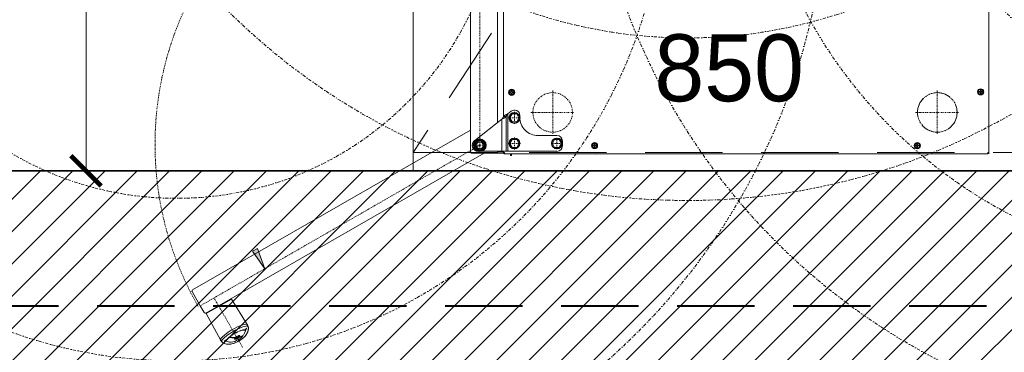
# Model space of a CAD drawing. Header units: millimetres. Extents: x -740 to 33545, y 5178 to 22494.
# Tile 112 of 256: x 9026 to 9187, y 10373 to 10427. Entities that reach past the tile are written whole.
import ezdxf

# ---------------------------------------------------------------- set-up
doc = ezdxf.new("R2010")
doc.units = ezdxf.units.MM
doc.header["$MEASUREMENT"] = 0
for name, pattern in [('DASHDOT', [1, 0.5, -0.25, 0, -0.25]), ('DASHDOT2', [0.5, 0.25, -0.125, 0, -0.125]), ('DASHED', [19.05, 12.7, -6.35]), ('DIVIDE2', [0.625, 0.25, -0.125, 0, -0.125, 0, -0.125]), ('HIDDEN2', [4.7625, 3.175, -1.5875])]:
    doc.linetypes.add(name, pattern=pattern)
doc.layers.get('Defpoints').update_dxf_attribs({"color": 252})
doc.layers.add('## went NIEWID', color=51, linetype='DASHDOT', lineweight=15, plot=False)
for name, color, linetype, lineweight in [('_IS_Nawiew', 5, 'Continuous', 20), ('_IS_POZA_ZAKRESEM', 2, 'DASHED', 40), ('_IS_Wywiew', 1, 'Continuous', 20), ('A_istniejące ściany', 252, 'Continuous', 35), ('A_wyposażenie', 252, 'Continuous', 9), ('l.wypełnien', 252, 'Continuous', 5), ('wymiarowanie', 252, 'Continuous', 9)]:
    doc.layers.add(name, color=color, linetype=linetype, lineweight=lineweight)
doc.layers.add('TECHNOLOGIA KUCHNI', color=252, linetype='Continuous')
doc.layers.add('Wymiary mebli mm', color=252, linetype='Continuous')
doc.styles.add('styl2', font='simplex.shx')
doc.dimstyles.new('Skala 1-50', dxfattribs={"dimtxt": 12, "dimasz": 5, "dimexe": 1, "dimexo": 1, "dimgap": 1.5, "dimtad": 1, "dimdec": 1, "dimrnd": 0.5, "dimtxsty": 'styl2', "dimblk": 'ARCHTICK', "dimcen": 5, "dimadec": 0, "dimazin": 0, "dimtfac": 1, "dimtdec": 1, "dimtmove": 1, "dimatfit": 3, "dimldrblk": 'ARCHTICK', "dimfxl": 0, "dimlwd": -1, "dimlwe": -1, "dimarcsym": 0})
doc.dimstyles.new('Wymiary elementów w mm', dxfattribs={"dimscale": 0.5, "dimtxt": 14, "dimasz": 20, "dimexe": 0, "dimexo": 1, "dimgap": 3, "dimtad": 1, "dimdec": 0, "dimlfac": 10, "dimtxsty": 'Standard', "dimblk": 'OBLIQUE', "dimcen": 5, "dimse1": 1, "dimse2": 1, "dimsd1": 1, "dimsd2": 1, "dimclrd": 256, "dimclre": 256, "dimclrt": 252, "dimadec": 0, "dimazin": 0, "dimtfac": 1, "dimtdec": 0, "dimtmove": 0, "dimatfit": 3, "dimldrblk": 'OBLIQUE', "dimfxl": 0, "dimlwd": -1, "dimlwe": -1, "dimarcsym": 0})

# ---------------------------------------------------------------- blocks, each defined once
blk = doc.blocks.new('_ArchTick')
at = {"color": 0, "linetype": 'ByBlock', "const_width": 0.15}
blk.add_lwpolyline([(-0.5, -0.5), (0.5, 0.5)], dxfattribs=at)
blk = doc.blocks.new('*D1292')
at = {"layer": 'Defpoints', "color": 0}
for p in [(9021.46, 10794.52), (9036.45, 10794.52), (9028.53, 10402.52)]:
    blk.add_point(p, dxfattribs=at)
at = {"layer": 'wymiarowanie', "color": 0}
for p, q in [((9031.45, 10794.52), (9037.45, 10794.52)), ((9036.45, 10402.52), (9036.45, 10794.52)), ((9031.45, 10402.52), (9037.45, 10402.52))]:
    blk.add_line(p, q, dxfattribs=at)
at = {"layer": 'wymiarowanie', "color": 0, "xscale": 5, "yscale": 5, "zscale": 5}
for p, rotation in [((9036.45, 10794.52), 90), ((9036.45, 10402.52), 270)]:
    blk.add_blockref('_ArchTick', p, dxfattribs=dict(at, rotation=rotation))
at = {"layer": 'wymiarowanie', "color": 0, "insert": (9028.65, 10598.52), "char_height": 12, "attachment_point": 5, "rotation": 90, "style": 'styl2'}
blk.add_mtext('392', dxfattribs=at)
blk = doc.blocks.new('*D1124')
at = {"layer": 'Defpoints', "color": 0}
for p in [(7617.6, 413.62), (7707.3, 413.62), (7707.3, 403.98)]:
    blk.add_point(p, dxfattribs=at)
at = {"layer": 'Wymiary mebli mm', "color": 252, "insert": (7662.45, 410.98), "char_height": 11, "attachment_point": 5}
blk.add_mtext('897', dxfattribs=at)
blk = doc.blocks.new('_Oblique')
at = {"color": 0, "linetype": 'ByBlock', "lineweight": -2}
blk.add_line((-0.5, -0.5), (0.5, 0.5), dxfattribs=at)
blk = doc.blocks.new('*D1125')
at = {"layer": 'Defpoints', "color": 0}
for p in [(7707.3, 447.67), (7650.96, 362.69), (7700.26, 362.69)]:
    blk.add_point(p, dxfattribs=at)
at = {"layer": 'Wymiary mebli mm', "color": 252, "insert": (7693.26, 405.18), "char_height": 11, "attachment_point": 5, "rotation": 90}
blk.add_mtext('850', dxfattribs=at)
blk = doc.blocks.new('erdrrer')
at = {"layer": '## went NIEWID'}
for radius in [100, 75, 50]:
    blk.add_circle((341353.74, 163309.62), radius, dxfattribs=at)
blk = doc.blocks.new('heether5')
at = {"layer": '## went NIEWID'}
for radius in [100, 75, 50]:
    blk.add_circle((341463.05, 163171.59), radius, dxfattribs=at)
blk = doc.blocks.new('ADWSAFSGDG')
at = {"layer": 'TECHNOLOGIA KUCHNI', "linetype": 'Continuous', "lineweight": 13}
blk.add_hatch(color=8, dxfattribs=at).paths.add_polyline_path([(7726.21, 328.92), (7723.31, 326.9), (7722.89, 327.71)])
at = {"layer": 'TECHNOLOGIA KUCHNI', "color": 8, "linetype": 'DIVIDE2', "lineweight": 13}
blk.add_line((7707.3, 447.85), (7622.6, 447.85), dxfattribs=at)
at = {"layer": 'TECHNOLOGIA KUCHNI', "color": 8, "linetype": 'Continuous', "lineweight": 13}
for p, q in [((7622.78, 447.85), (7707.12, 447.85)), ((7696.83, 446.56), (7696.83, 446.44)), ((7697.07, 446.56), (7696.83, 446.56)), ((7697.07, 446.44), (7696.83, 446.44)), ((7697.07, 446.8), (7697.07, 446.56)), ((7697.19, 446.8), (7697.07, 446.8)), ((7697.07, 446.44), (7697.07, 446.2)), ((7697.19, 446.56), (7697.19, 446.8)), ((7697.43, 446.56), (7697.19, 446.56)), ((7697.19, 446.2), (7697.19, 446.44)), ((7697.19, 446.44), (7697.43, 446.44)), ((7697.43, 446.44), (7697.43, 446.56)), ((7707.12, 447.67), (7707.12, 447.85)), ((7707.3, 447.67), (7707.12, 447.67)), ((7707.3, 447.67), (7707.3, 368.3)), ((7697.07, 446.2), (7697.19, 446.2)), ((7705.9, 436.14), (7705.66, 436.14)), ((7705.66, 436.14), (7705.66, 436.02)), ((7705.9, 436.02), (7705.66, 436.02)), ((7706.02, 436.38), (7705.9, 436.38)), ((7705.9, 436.38), (7705.9, 436.14)), ((7705.9, 436.02), (7705.9, 435.78)), ((7705.9, 435.78), (7706.02, 435.78)), ((7706.02, 436.14), (7706.02, 436.38)), ((7706.25, 436.14), (7706.02, 436.14)), ((7706.02, 436.02), (7706.25, 436.02)), ((7706.02, 435.78), (7706.02, 436.02)), ((7706.25, 436.02), (7706.25, 436.14)), ((7706.02, 383.38), (7705.9, 383.38)), ((7705.9, 383.38), (7705.9, 383.14)), ((7706.02, 383.14), (7706.02, 383.38)), ((7707.3, 383.45), (7707.35, 383.45)), ((7707.35, 383.45), (7707.3, 382.6)), ((7705.9, 383.14), (7705.66, 383.14)), ((7705.66, 383.14), (7705.66, 383.02)), ((7705.9, 383.02), (7705.66, 383.02)), ((7705.9, 383.02), (7705.9, 382.78)), ((7705.9, 382.78), (7706.02, 382.78)), ((7706.25, 383.14), (7706.02, 383.14)), ((7706.02, 383.02), (7706.25, 383.02)), ((7706.02, 382.78), (7706.02, 383.02)), ((7706.25, 383.02), (7706.25, 383.14)), ((7704.31, 376.9), (7704.31, 373.8)), ((7704.96, 377.27), (7705.61, 377.65)), ((7704.96, 376.52), (7704.96, 377.27)), ((7706.01, 377.79), (7705.21, 377.79)), ((7705.61, 377.65), (7706.25, 377.27)), ((7706.25, 377.27), (7706.25, 376.52)), ((7706.9, 364), (7706.9, 376.9)), ((7705.61, 376.15), (7704.96, 376.52)), ((7706.25, 376.52), (7705.61, 376.15)), ((7700.77, 370.29), (7701.42, 370.66)), ((7701.32, 370.81), (7701.02, 370.81)), ((7701.42, 370.66), (7702.06, 370.29)), ((7704.96, 370.29), (7705.61, 370.66)), ((7705.61, 370.66), (7706.25, 370.29)), ((7697.15, 369.52), (7696.91, 369.52)), ((7696.91, 369.52), (7696.91, 369.4)), ((7697.15, 369.4), (7696.91, 369.4)), ((7697.27, 369.76), (7697.15, 369.76)), ((7697.15, 369.76), (7697.15, 369.52)), ((7697.15, 369.4), (7697.15, 369.17)), ((7697.15, 369.17), (7697.27, 369.17)), ((7697.27, 369.52), (7697.27, 369.76)), ((7697.51, 369.52), (7697.27, 369.52)), ((7697.27, 369.4), (7697.51, 369.4)), ((7697.27, 369.17), (7697.27, 369.4)), ((7697.51, 369.4), (7697.51, 369.52)), ((7700.73, 368.82), (7700.31, 369.36)), ((7706.9, 368.82), (7700.73, 368.82)), ((7700.77, 369.54), (7700.77, 370.29)), ((7701.42, 369.16), (7700.77, 369.54)), ((7702.06, 369.54), (7701.42, 369.16)), ((7702.06, 370.29), (7702.06, 369.54)), ((7704.96, 369.54), (7704.96, 370.29)), ((7705.61, 369.16), (7704.96, 369.54)), ((7706.25, 369.54), (7705.61, 369.16)), ((7706.25, 370.29), (7706.25, 369.54)), ((7707.61, 369.44), (7707.3, 369.44)), ((7707.61, 369.25), (7707.3, 369.25)), ((7707.61, 369.25), (7707.61, 369.44)), ((7701.2, 368.12), (7652.43, 368.12)), ((7702.21, 367.12), (7653.03, 367.12)), ((7706.9, 368.56), (7701.18, 368.56)), ((7701.18, 368.56), (7701.18, 368.12)), ((7706.9, 367.87), (7701.63, 367.87)), ((7701.63, 367.87), (7705.12, 363.39)), ((7707.12, 368.12), (7706.9, 368.12)), ((7707.12, 367.12), (7706.9, 367.12)), ((7707, 367.12), (7707, 368.12)), ((7707.12, 368.3), (7707.3, 368.3)), ((7707.12, 368.12), (7707.12, 368.3)), ((7707.12, 362.93), (7707.12, 367.12)), ((7707.2, 368.14), (7707.2, 365.04)), ((7707.12, 366.92), (7707.12, 362.93)), ((7707.2, 365.04), (7707.2, 362.93)), ((7707.2, 364.97), (7733.49, 319.25)), ((7703.37, 362.73), (7653.03, 362.73)), ((7703.43, 362.73), (7703.37, 362.73)), ((7707.01, 362.73), (7703.43, 362.73)), ((7703.43, 362.73), (7729.69, 317.06)), ((7707.04, 362.76), (7707.04, 362.76)), ((7707.04, 362.75), (7707.04, 362.75)), ((7707.05, 362.77), (7707.05, 362.77)), ((7707.06, 362.78), (7707.06, 362.78)), ((7707.07, 362.81), (7707.07, 362.81)), ((7707.07, 362.8), (7707.07, 362.8)), ((7707.08, 362.83), (7707.08, 362.83)), ((7707.09, 362.85), (7707.09, 362.85)), ((7707.2, 362.93), (7707.12, 362.93)), ((7735.37, 326.04), (7731.18, 323.45)), ((7735.41, 326.06), (7735.37, 326.04)), ((7736.04, 326.22), (7735.95, 326.22)), ((7735.99, 326.22), (7735.99, 326.22)), ((7736.03, 326.22), (7735.99, 326.22)), ((7735.99, 326.22), (7736.04, 326.22)), ((7735.99, 325.88), (7736.02, 325.9)), ((7736.1, 325.81), (7735.99, 325.88)), ((7736.07, 326.22), (7736.03, 326.22)), ((7736.07, 326.22), (7736.04, 326.22)), ((7736.32, 325.66), (7736.35, 325.67)), ((7737.3, 325.09), (7737.14, 325.4)), ((7737.25, 325.31), (7737.22, 325.3)), ((7733.58, 319.3), (7731.18, 323.45)), ((7737.23, 324.8), (7737.2, 324.77)), ((7737.23, 324.8), (7737.23, 324.8)), ((7737.47, 324.44), (7737.45, 324.43)), ((7737.47, 324.44), (7737.45, 324.43)), ((7737.51, 324.64), (7737.49, 324.62)), ((7737.57, 324.27), (7737.55, 324.26)), ((7737.56, 323.88), (7737.55, 324.26)), ((7737.62, 324.4), (7737.67, 324.43)), ((7737.25, 323.35), (7737.39, 323.17)), ((7737.39, 323.17), (7737.37, 323.16)), ((7737.39, 323.17), (7737.37, 323.16)), ((7737.45, 323.05), (7737.48, 323.07)), ((7737.48, 323.07), (7737.45, 323.05)), ((7738.08, 322.69), (7738.09, 322.7)), ((7738.1, 322.55), (7738.08, 322.69)), ((7738.12, 322.29), (7738.09, 322.27)), ((7738.09, 322.27), (7738.12, 322.29)), ((7738.31, 321.97), (7738.38, 322.08)), ((7738.41, 322.12), (7738.36, 322.05)), ((7738.38, 322.08), (7738.41, 322.12)), ((7738.38, 322.08), (7738.4, 322.11)), ((7738.38, 322.08), (7738.38, 322.08)), ((7738.4, 322.11), (7738.42, 322.15)), ((7738.54, 322.49), (7738.41, 322.12)), ((7738.42, 322.15), (7738.41, 322.12)), ((7733.58, 319.3), (7737.91, 321.63)), ((7737.91, 321.63), (7737.96, 321.66)), ((7733.42, 318.98), (7732.29, 318.33)), ((7733.42, 319.37), (7733.44, 319.34)), ((7733.43, 319.12), (7733.43, 319.12)), ((7733.46, 319.15), (7733.46, 319.15)), ((7733.48, 319.18), (7733.47, 319.18)), ((7733.47, 319.17), (7733.47, 319.17)), ((7733.48, 319.19), (7733.48, 319.19)), ((7733.49, 319.22), (7733.49, 319.22)), ((7733.49, 319.2), (7733.49, 319.2)), ((7729.69, 317.05), (7729.68, 317.07)), ((7729.7, 317.04), (7729.69, 317.05)), ((7729.72, 317.02), (7729.7, 317.04)), ((7729.73, 317.01), (7729.72, 317.02)), ((7729.75, 316.99), (7729.73, 317.01)), ((7729.77, 316.98), (7729.75, 316.99)), ((7729.78, 316.97), (7729.77, 316.98)), ((7732.29, 318.33), (7729.96, 316.99))]:
    blk.add_line(p, q, dxfattribs=at)
at = {"layer": 'TECHNOLOGIA KUCHNI', "color": 8, "linetype": 'DASHDOT2', "lineweight": 13}
for p, q in [((7700.51, 435.79), (7700.51, 442.94)), ((7696.93, 439.37), (7703.76, 439.37)), ((7703.76, 439.37), (7704.08, 439.37)), ((7700.51, 372.62), (7700.51, 379.77)), ((7704.68, 376.9), (7706.53, 376.9)), ((7705.61, 375.97), (7705.61, 377.82)), ((7696.93, 376.2), (7704.08, 376.2)), ((7701.42, 368.93), (7701.42, 370.9)), ((7705.61, 368.93), (7705.61, 370.9)), ((7700.43, 369.91), (7702.4, 369.91)), ((7704.62, 369.91), (7706.59, 369.91)), ((7704.75, 364.23), (7652.83, 364.23)), ((7704.75, 364.23), (7705.91, 364.23)), ((7705.91, 364.23), (7705.91, 365.38)), ((7705.91, 363.07), (7705.91, 364.23)), ((7705.91, 364.23), (7707.06, 364.23)), ((7705.91, 364.23), (7732.29, 318.33)), ((7731.12, 320.65), (7739.18, 325.3))]:
    blk.add_line(p, q, dxfattribs=at)
at = {"layer": 'TECHNOLOGIA KUCHNI', "color": 8, "linetype": 'Continuous', "lineweight": 13}
for points in [[(7700.73, 368.82), (7700.78, 368.72), (7700.83, 368.63), (7700.88, 368.54), (7700.93, 368.46), (7700.98, 368.38), (7701.03, 368.3), (7701.08, 368.24), (7701.13, 368.18), (7701.18, 368.12)], [(7700.73, 368.82), (7700.81, 368.76), (7700.88, 368.71), (7700.96, 368.67), (7701.03, 368.62), (7701.11, 368.59), (7701.18, 368.56)], [(7701.18, 368.56), (7701.23, 368.51), (7701.28, 368.45), (7701.33, 368.38), (7701.38, 368.3), (7701.43, 368.22), (7701.48, 368.14), (7701.53, 368.05), (7701.58, 367.96), (7701.63, 367.87)], [(7701.18, 368.12), (7701.26, 368.1), (7701.33, 368.06), (7701.41, 368.02), (7701.48, 367.97), (7701.55, 367.92), (7701.63, 367.87)], [(7707.01, 362.73), (7707.01, 362.73), (7707.02, 362.73), (7707.03, 362.74), (7707.04, 362.75), (7707.04, 362.76), (7707.05, 362.77), (7707.06, 362.78), (7707.07, 362.8), (7707.07, 362.81), (7707.08, 362.83)], [(7707.08, 362.83), (7707.09, 362.85), (7707.1, 362.87), (7707.1, 362.89), (7707.12, 362.93)], [(7736.2, 323.58), (7736, 323.94), (7735.82, 324.31), (7735.66, 324.68), (7735.52, 325.02), (7735.42, 325.32), (7735.36, 325.58), (7735.32, 325.79), (7735.32, 325.94), (7735.36, 326.03)], [(7735.63, 326.05), (7735.57, 326.07), (7735.5, 326.07), (7735.43, 326.06), (7735.36, 326.03)], [(7735.36, 326.03), (7735.36, 326.03), (7735.37, 326.04), (7735.37, 326.04)], [(7735.64, 326.07), (7735.56, 326.08), (7735.47, 326.08), (7735.37, 326.04)], [(7735.99, 326.22), (7735.86, 326.22), (7735.66, 326.18), (7735.41, 326.06)], [(7735.63, 326.05), (7735.6, 325.95), (7735.62, 325.78), (7735.68, 325.56), (7735.77, 325.31), (7735.88, 325.03), (7736.01, 324.73), (7736.15, 324.41), (7736.31, 324.08), (7736.5, 323.75)], [(7735.64, 326.07), (7735.63, 326.06), (7735.63, 326.06), (7735.63, 326.05)], [(7735.95, 326.22), (7735.86, 326.2), (7735.76, 326.16), (7735.64, 326.07)], [(7735.99, 325.89), (7735.99, 325.89), (7735.99, 325.89), (7735.99, 325.88)], [(7736.02, 325.9), (7736.13, 325.83), (7736.24, 325.75), (7736.35, 325.67)], [(7737.14, 325.4), (7736.8, 325.59), (7736.42, 325.76), (7736.02, 325.9)], [(7736.04, 326.22), (7736.39, 326.17), (7736.7, 326.06), (7736.98, 325.91), (7737.26, 325.69), (7737.53, 325.41), (7737.79, 325.06), (7738.05, 324.65)], [(7738.08, 324.67), (7738.03, 324.76), (7737.95, 324.89), (7737.87, 325.01), (7737.79, 325.12), (7737.71, 325.22), (7737.63, 325.32), (7737.54, 325.42), (7737.44, 325.52), (7737.34, 325.63), (7737.22, 325.74), (7737.07, 325.85), (7736.9, 325.96), (7736.73, 326.05), (7736.57, 326.11), (7736.41, 326.16), (7736.27, 326.19), (7736.14, 326.21), (7736.07, 326.22)], [(7736.32, 325.66), (7736.21, 325.74), (7736.1, 325.81)], [(7736.82, 323.94), (7736.69, 324.19), (7736.56, 324.44), (7736.45, 324.69), (7736.37, 324.92), (7736.3, 325.13), (7736.25, 325.31), (7736.24, 325.47), (7736.26, 325.59), (7736.32, 325.66)], [(7736.35, 325.67), (7736.29, 325.6), (7736.27, 325.49), (7736.28, 325.33), (7736.32, 325.15), (7736.39, 324.93), (7736.48, 324.7), (7736.59, 324.46), (7736.71, 324.2), (7736.85, 323.96)], [(7737.49, 324.62), (7737.42, 324.85), (7737.33, 325.08), (7737.22, 325.3)], [(7737.25, 325.31), (7737.36, 325.09), (7737.45, 324.87), (7737.51, 324.64)], [(7737.88, 324.55), (7737.74, 324.76), (7737.59, 324.97), (7737.43, 325.15), (7737.25, 325.31)], [(7737.47, 324.44), (7737.41, 324.77), (7737.3, 325.09)], [(7737.9, 321.63), (7737.81, 321.64), (7737.68, 321.72), (7737.51, 321.85), (7737.32, 322.04), (7737.1, 322.28), (7736.88, 322.57), (7736.64, 322.89), (7736.41, 323.23), (7736.2, 323.58)], [(7736.5, 323.75), (7736.69, 323.44), (7736.88, 323.14), (7737.08, 322.86), (7737.28, 322.6), (7737.47, 322.36), (7737.64, 322.15), (7737.81, 321.99), (7737.95, 321.88), (7738.05, 321.85)], [(7737.37, 323.16), (7737.23, 323.33), (7737.09, 323.53), (7736.95, 323.73), (7736.82, 323.94)], [(7736.85, 323.96), (7736.98, 323.74), (7737.12, 323.54), (7737.25, 323.35)], [(7737.2, 324.77), (7737.19, 324.72), (7737.2, 324.66), (7737.21, 324.6), (7737.24, 324.52), (7737.27, 324.43), (7737.31, 324.34), (7737.36, 324.25)], [(7737.21, 324.77), (7737.27, 324.69), (7737.33, 324.61), (7737.39, 324.52), (7737.45, 324.43)], [(7737.47, 324.44), (7737.42, 324.53), (7737.36, 324.62), (7737.29, 324.71), (7737.23, 324.8)], [(7737.49, 324.06), (7737.46, 324.11), (7737.43, 324.15), (7737.39, 324.2), (7737.36, 324.25)], [(7737.39, 323.17), (7737.45, 323.49), (7737.48, 323.79), (7737.49, 324.06)], [(7737.45, 324.43), (7737.45, 324.43), (7737.45, 324.43), (7737.45, 324.43)], [(7737.45, 323.05), (7737.52, 323.48), (7737.56, 323.88)], [(7737.57, 324.27), (7737.58, 323.91), (7737.55, 323.51), (7737.48, 323.07)], [(7737.49, 324.62), (7737.53, 324.58), (7737.57, 324.52), (7737.6, 324.47), (7737.64, 324.41)], [(7737.51, 324.64), (7737.55, 324.59), (7737.59, 324.54), (7737.63, 324.48), (7737.67, 324.43)], [(7737.76, 323.89), (7737.72, 323.99), (7737.67, 324.08), (7737.62, 324.18), (7737.57, 324.27)], [(7737.64, 324.41), (7737.69, 324.32), (7737.72, 324.23), (7737.75, 324.14), (7737.77, 324.06), (7737.78, 323.99), (7737.77, 323.94)], [(7737.67, 324.43), (7737.71, 324.34), (7737.75, 324.25), (7737.78, 324.16), (7737.8, 324.08), (7737.8, 324.02), (7737.8, 323.96), (7737.79, 323.91), (7737.76, 323.89)], [(7737.77, 323.94), (7737.76, 323.9), (7737.75, 323.9)], [(7738.09, 322.7), (7738.16, 322.78), (7738.22, 322.94), (7738.25, 323.15), (7738.25, 323.4), (7738.21, 323.68), (7738.14, 323.98), (7738.02, 324.27), (7737.88, 324.55)], [(7738.05, 324.65), (7738.31, 324.15), (7738.5, 323.68), (7738.59, 323.25), (7738.6, 322.86), (7738.54, 322.49)], [(7738.42, 322.15), (7738.45, 322.21), (7738.5, 322.33), (7738.54, 322.48), (7738.58, 322.65), (7738.6, 322.82), (7738.61, 323), (7738.6, 323.18), (7738.58, 323.35), (7738.55, 323.51), (7738.51, 323.66), (7738.47, 323.8), (7738.43, 323.93), (7738.38, 324.06), (7738.33, 324.18), (7738.27, 324.3), (7738.21, 324.44), (7738.14, 324.57), (7738.08, 324.67)], [(7737.37, 323.16), (7737.37, 323.16), (7737.37, 323.16), (7737.37, 323.16)], [(7737.45, 323.05), (7737.45, 323.05), (7737.45, 323.05), (7737.45, 323.05)], [(7738.09, 322.27), (7737.95, 322.54), (7737.74, 322.8), (7737.45, 323.05)], [(7737.48, 323.07), (7737.77, 322.82), (7737.98, 322.56), (7738.12, 322.29)], [(7737.9, 321.63), (7737.96, 321.68), (7738.01, 321.73), (7738.04, 321.79), (7738.05, 321.85)], [(7738.07, 321.85), (7738.06, 321.79), (7738.02, 321.74), (7737.98, 321.68), (7737.91, 321.63)], [(7737.96, 321.66), (7738.18, 321.81), (7738.31, 321.97)], [(7738.05, 321.85), (7738.06, 321.85), (7738.06, 321.85), (7738.07, 321.85)], [(7738.36, 322.05), (7738.3, 321.98), (7738.21, 321.92), (7738.07, 321.85)], [(7738.12, 322.29), (7738.11, 322.42), (7738.1, 322.55)], [(7737.91, 321.63), (7737.91, 321.63), (7737.9, 321.63), (7737.9, 321.63)]]:
    blk.add_lwpolyline(points, dxfattribs=at)
blk.add_lwpolyline([(7726.21, 328.92), (7723.31, 326.9), (7722.89, 327.71), (7726.21, 328.92)], close=True, dxfattribs=at)
for centre, radius in [((7697.13, 446.5), 0.508), ((7697.13, 446.5), 0.409), ((7705.96, 436.08), 0.508), ((7705.96, 436.08), 0.409), ((7705.96, 383.08), 0.508), ((7705.96, 383.08), 0.409), ((7705.61, 376.9), 0.893), ((7705.61, 376.9), 0.841), ((7705.61, 376.9), 0.000998), ((7701.42, 369.91), 0.893), ((7701.42, 369.91), 0.841), ((7705.61, 369.91), 0.893), ((7705.61, 369.91), 0.841), ((7697.21, 369.46), 0.508), ((7697.21, 369.46), 0.409), ((7701.42, 369.91), 0.000998), ((7705.61, 369.91), 0.000998), ((7705.91, 364.23), 1.05), ((7705.91, 364.23), 0.998), ((7705.91, 364.23), 0.908), ((7705.91, 364.23), 0.838), ((7705.91, 364.23), 0.723), ((7705.91, 364.23), 0.569)]:
    blk.add_circle(centre, radius, dxfattribs=at)
at = {"layer": 'TECHNOLOGIA KUCHNI', "color": 8, "linetype": 'HIDDEN2', "lineweight": 13}
blk.add_circle((7700.51, 439.37), 3.25, dxfattribs=at)
at = {"layer": 'TECHNOLOGIA KUCHNI', "color": 8, "linetype": 'DASHDOT2', "lineweight": 13}
for centre in [(7700.51, 439.37), (7700.51, 376.2)]:
    blk.add_circle(centre, 3.25, dxfattribs=at)
at = {"layer": 'TECHNOLOGIA KUCHNI', "color": 8, "linetype": 'Continuous', "lineweight": 13}
for centre, radius, start, end in [((7707.12, 447.67), 0.18, 0, 90), ((7707.02, 447.57), 0.18, 33.7491, 56.2509), ((7705.21, 376.9), 0.898, 90, 180), ((7706.01, 376.9), 0.898, 0, 90), ((7701.32, 373.8), 2.99, 270, 0), ((7701.02, 369.91), 0.898, 90, 217.9325), ((7705.36, 372.4), 4.68, 289.3095, 289.7474), ((7706.9, 368.09), 0.0998, 289.7475, 0), ((7707.02, 368.4), 0.18, 303.7491, 326.2509), ((7707.12, 368.3), 0.18, 270, 0), ((7705.91, 364), 0.998, 217.9325, 0), ((7707.01, 362.93), 0.196, 270, 0), ((7707.01, 362.93), 0.116, 314.3647, 0), ((7731.23, 323.36), 0.0998, 121.6703, 209.9991), ((7733.32, 319.15), 0.196, 300, 30), ((7733.53, 319.39), 0.0998, 210.6351, 298.3282), ((7729.86, 317.16), 0.2, 245.9304, 300)]:
    blk.add_arc(centre, radius, start, end, dxfattribs=at)
at = {"layer": 'TECHNOLOGIA KUCHNI', "color": 8, "linetype": 'DASHDOT2', "lineweight": 13}
for start, end in [(187.3616, 270), (270, 299.9914)]:
    blk.add_arc((7705.81, 364.23), 53.34, start, end, dxfattribs=at)
at = {"layer": 'Wymiary mebli mm', "color": 8}
dim = blk.add_linear_dim(base=(7700.26, 362.69), p1=(7707.3, 447.67), p2=(7650.96, 362.69), angle=90, dimstyle='Wymiary elementów w mm', override={"dimtxt": 22}, dxfattribs=at)
dim.commit()
dim.dimension.update_dxf_attribs({"geometry": '*D1125', "text_midpoint": (7693.26, 405.18)})
dim = blk.add_linear_dim(base=(7707.3, 403.98), p1=(7617.6, 413.62), p2=(7707.3, 413.62), dimstyle='Wymiary elementów w mm', override={"dimtxt": 22}, dxfattribs=at)
dim.commit()
dim.dimension.update_dxf_attribs({"geometry": '*D1124', "text_midpoint": (7662.45, 410.98)})

msp = doc.modelspace()

# ---------------------------------------------------------------- hatches: boundary and pattern name
at = {"layer": 'l.wypełnien'}
h = msp.add_hatch(dxfattribs=at)
h.set_pattern_fill('ANSI31', color=256, scale=30, style=0)
h.paths.add_polyline_path([(8887.19, 10284.84), (8887.19, 10539.8), (8932.19, 10539.8), (8932.19, 10402.52), (9059.57, 10402.52), (9368.19, 10402.52), (9394.23, 10402.52), (9416.72, 10402.52), (9416.72, 10359.34), (9405.31, 10359.34), (9376.25, 10359.34), (8932.19, 10359.34), (8932.19, 10284.84)])
h.paths.add_polyline_path([(9871.19, 10801.99), (9871.19, 10791.99), (9878.23, 10791.99), (9890.23, 10791.99), (10052.23, 10791.99), (10052.23, 10564.52), (10066.23, 10564.52), (10066.23, 10706), (10066.23, 10711.93), (10066.23, 10711.98), (10066.23, 10728.73), (10066.23, 10765.23), (10066.23, 10776), (10066.23, 10781.93), (10066.23, 10781.98), (10066.23, 10781.93), (10066.23, 10776), (10066.22, 10776), (10066.23, 10781.93), (10066.23, 10781.98), (10066.23, 10791.99), (10125.49, 10791.99), (10125.49, 10808.08), (10125.49, 10819.93), (10125.49, 10834.32), (10058.81, 10834.32), (9924.19, 10834.32), (9924.19, 10862.32), (9879.19, 10862.32), (9879.19, 10834.32), (9871.19, 10834.32), (9871.19, 10801.99)])
h.paths.add_polyline_path([(9570.47, 10794.52), (9731.23, 10794.52), (9731.23, 10731.52), (9748.23, 10731.52), (9748.23, 10793.99), (9768.19, 10793.99), (9768.19, 10801.99), (9781.19, 10801.99), (9781.19, 10834.32), (9769.78, 10834.32), (9645.19, 10834.32), (9645.19, 10833.52), (9604.19, 10833.52), (9570.47, 10833.52)])
h.paths.add_polyline_path([(9394.23, 10794.52), (9428.47, 10794.52), (9428.47, 10833.52), (9388.19, 10833.52), (9388.19, 10794.52), (9394.23, 10794.52)])
h.paths.add_polyline_path([(9428.47, 10794.52), (9428.47, 10833.52), (9448.47, 10833.52), (9448.47, 10794.52)])
h.paths.add_polyline_path([(9550.47, 10794.52), (9570.47, 10794.52), (9570.47, 10833.52), (9550.47, 10833.52)])
h.paths.add_polyline_path([(9368.19, 10794.52), (9388.19, 10794.52), (9388.19, 10833.52), (9368.19, 10833.52)])
h.paths.add_polyline_path([(9604.19, 10833.52), (9604.19, 10849.32), (9645.19, 10849.32), (9645.19, 10833.52)])
h.paths.add_polyline_path([(9368.19, 10422.52), (9368.19, 10402.52), (9394.23, 10402.52), (9394.23, 10422.52)])
h.paths.add_polyline_path([(9368.19, 10774.52), (9394.23, 10774.52), (9394.23, 10794.52), (9368.19, 10794.52)])

# ---------------------------------------------------------------- linework, layer by layer
at = {"layer": '_IS_POZA_ZAKRESEM'}
msp.add_line((8904.92, 10380.33), (9899.13, 10380.33), dxfattribs=at)
msp.add_line((8904.92, 10380.33), (9899.13, 10380.33), dxfattribs=at)
at = {"layer": '_IS_Wywiew'}
msp.add_line((9090.19, 10402.52), (9090.19, 10680.02), dxfattribs=at)
at = {"layer": 'A_istniejące ściany'}
msp.add_lwpolyline([(9368.19, 10402.52), (9059.57, 10402.52), (8932.19, 10402.52)], dxfattribs=at)
at = {"layer": 'A_wyposażenie', "linetype": 'DASHED'}
msp.add_line((9270.21, 10680.02), (9090.19, 10405.52), dxfattribs=at)
msp.add_lwpolyline([(9090.19, 10405.52), (9270.19, 10405.52), (9270.21, 10680.02), (9090.19, 10680.02)], close=True, dxfattribs=at)
at = {"layer": 'A_wyposażenie', "color": 252, "linetype": 'DASHED'}
msp.add_lwpolyline([(9090.19, 10405.52), (9270.19, 10405.52), (9270.21, 10680.02), (9090.19, 10680.02)], close=True, dxfattribs=at)

# ---------------------------------------------------------------- block references
at = {"layer": '_IS_Nawiew', "xscale": 1.0688, "yscale": 1.0688, "zscale": 1.0688}
for p in [(-355703.69, -164040.8), (-355787.54, -164093.88)]:
    msp.add_blockref('erdrrer', p, dxfattribs=at)
at = {"layer": '_IS_Wywiew', "xscale": 1.06666624, "yscale": 1.06666624, "zscale": 1.06666624}
msp.add_blockref('heether5', (-355001.9, -163583.35), dxfattribs=at)
at = {"layer": 'A_wyposażenie', "rotation": 270}
msp.add_blockref('ADWSAFSGDG', (8736.89, 18112.63), dxfattribs=at)

# ---------------------------------------------------------------- texts
at = {"layer": 'wymiarowanie', "insert": (5416.61, 10500.81), "char_height": 12, "width": 621.5287, "attachment_point": 1}
msp.add_mtext('\\pi75.04874;{\\fCentury Gothic|b0|i0|c238|p34;Gzyms okapowy: warstwa tynkarska - wyprawa dekoracyjna z tynku }\\pi74.52074;{\\fCentury Gothic|b0|i0|c238|p34;silikonowego o strukturze baranka o uziarnieniu 1,5 lub 2mm; kolor wg }\\pi75.55274;{\\fCentury Gothic|b0|i0|c238|p34;NCS:S4000-N}\\P\\pi304.86074;{\\fCentury Gothic|b0|i0|c238|p34;grubość styropianu 20 cm+5 cm + 5 cm}\\P\\pi621.52874;{\\fCentury Gothic|b0|i0|c238|p34; }', dxfattribs=at)

# ---------------------------------------------------------------- dimensions: what is measured, and where the dimension line sits
at = {"layer": 'wymiarowanie'}
dim = msp.add_linear_dim(base=(9036.45, 10794.52), p1=(9028.53, 10402.52), p2=(9021.46, 10794.52), angle=90, dimstyle='Skala 1-50', dxfattribs=at)
dim.commit()
dim.dimension.update_dxf_attribs({"geometry": '*D1292', "text_midpoint": (9028.65, 10598.52)})

doc.saveas('drawing.dxf')
